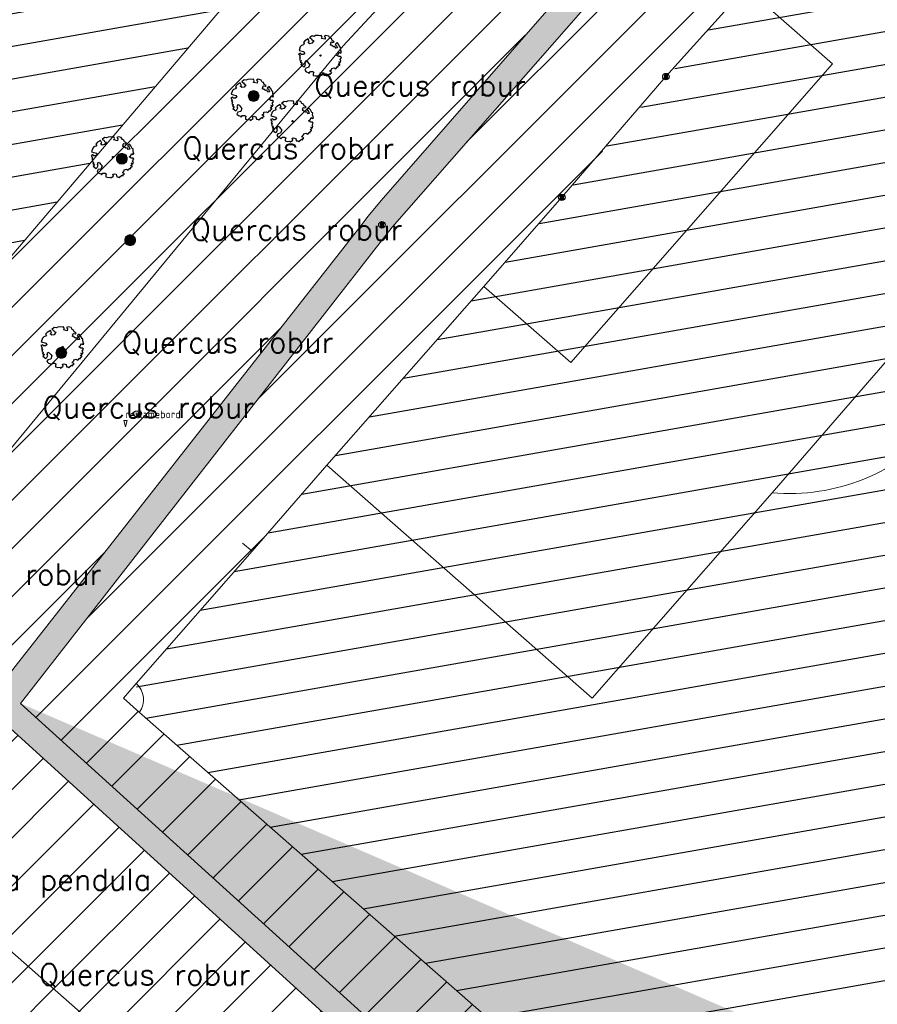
# Model space of a CAD drawing. Header units: metres. Extents: x 102852 to 106916, y 385458 to 392749.
# Tile 17 of 59: x 104801 to 104841, y 388107 to 388153. Entities that reach past the tile are written whole.
import ezdxf
from ezdxf.enums import TextEntityAlignment as Align

# ---------------------------------------------------------------- set-up
doc = ezdxf.new("R2010")
doc.units = ezdxf.units.M
for name, color, linetype, lineweight in [('0-BEPLANTING', 14, 'Continuous', 30), ('0-GRAS OM SPORTVELDEN', 2, 'Continuous', 30), ('0-GRAS SPORTVELDEN', 3, 'Continuous', 30), ('0-VERHARDING', 5, 'Continuous', 30), ('B-WE-GR-BOOM-S', 90, 'Continuous', 30), ('B-WE-GR-GROND-S', 32, 'Continuous', 30), ('B-WE-GR-STRUIK-G', 90, 'Continuous', 13), ('B-WE-GW-TALUD_KRUIN-G', 70, 'Continuous', 13), ('B-WE-GW-TALUD_TEEN-G', 92, 'Continuous', 13), ('B-WE-IE-MEUBILAIR_WEGMEUBILAIR-S', 7, 'Continuous', 30), ('B-WE-KL-WATER_BRANDLEIDING_BRANDHYDRANT-S', 150, 'Continuous', 30), ('B-WE-VH-KANTVERHARDING-G', 60, 'Continuous', 13), ('B-WE-VW-MARKERING_LANGS_STREEP_DOORGETROKKEN-G', 7, 'Continuous', 13), ('Bomen', 84, 'Continuous', 0), ('Boomsoort', 10, 'Continuous', 0), ('X-XX-AL-TEKST_ALGEMEEN-T', 1, 'Continuous', 13)]:
    doc.layers.add(name, color=color, linetype=linetype, lineweight=lineweight)
doc.styles.add('NLCS-ISO', font='NLCS-ISO.ttf')
doc.styles.add('NLCS-ISO-M200-T25', font='NLCS-ISO.ttf', dxfattribs={"height": 0.5})
doc.styles.add('Style-txt', font='txt.shx')
pattern_1 = [(45, (0, 0), (-1.122532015, 1.122532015), [])]

# ---------------------------------------------------------------- blocks, each defined once
blk = doc.blocks.new('SIE-WEG_PAAL_VAST_7')
blk.add_hatch(color=256).paths.add_polyline_path([(-0.37, -0.37), (-0.37, 0.37), (0.37, 0.37), (0.37, -0.37)])
blk.add_circle((0, 0), 0.75)
blk.add_3dface([(0.37, 0.37), (-0.37, 0.37), (-0.37, -0.37), (0.37, -0.37)])
at = {"style": 'NLCS-ISO'}
blk.add_attdef('TYPE', (0, 0), '', height=1.75, dxfattribs=at)
blk = doc.blocks.new('SGR-BOOM_06_10')
at = {"linetype": 'Continuous', "flags": 128}
blk.add_lwpolyline([(2.7, 3.52), (2.53, 3.94), (2.2, 4.06), (1.94, 4.52), (1.27, 4.69), (0.86, 4.52), (1.11, 4.27), (1.06, 3.81), (0.23, 3.98), (0.35, 4.32), (0.18, 4.69), (-0.15, 4.61), (-0.49, 4.69), (-1.15, 4.65), (-1.49, 4.48), (-1.95, 4.57), (-2.54, 4.11), (-2.12, 3.9), (-1.99, 3.64), (-1.58, 3.44), (-1.99, 2.89), (-2.54, 2.77), (-2.92, 3.1), (-2.62, 3.22), (-2.87, 3.86), (-3.63, 3.43), (-4, 3.02), (-3.79, 2.85), (-4, 2.51), (-4.42, 2.35), (-4.72, 2.05), (-5.01, 1.21), (-3.88, 0.92), (-3.71, 0.54), (-4, 0.29), (-4.51, 0.29), (-4.6, 0.56), (-5.09, 0.38), (-4.76, -0.17), (-4.93, -0.38), (-4.72, -0.54), (-4.88, -1.01), (-4.53, -1.18), (-4.72, -1.55), (-4.42, -1.59), (-4.29, -1.71), (-4.62, -2.11), (-3.92, -2.68), (-3.67, -2.43), (-3.46, -1.97), (-3.63, -1.76), (-3.42, -1.17), (-3.12, -1.34), (-2.79, -1.76), (-2.5, -2.01), (-2.79, -2.81), (-3.42, -2.93), (-3.67, -3.39), (-3.33, -3.77), (-2.83, -3.9), (-2.77, -4.02), (-2.71, -4.15), (-2.33, -3.73), (-1.83, -3.73), (-1.57, -3.9), (-1.7, -4.27), (-1.7, -4.61), (-1.15, -4.74), (-0.61, -4.69), (-0.49, -4.94), (-0.23, -4.65), (0.1, -4.48), (-0.06, -4.01), (0.27, -3.9), (0.77, -4.02), (0.86, -4.61), (1.15, -4.57), (1.44, -4.74), (2.07, -4.23), (2.37, -4.36), (2.32, -4.15), (2.66, -3.98), (2.41, -3.73), (2.11, -3.64), (2.57, -3.23), (2.62, -2.98), (3.16, -2.85), (3.54, -3.06), (3.79, -2.81), (3.77, -2.63), (4.12, -2.63), (4.12, -2.39), (4.46, -2.26), (4.46, -2.05), (4.08, -2.05), (4.54, -1.59), (4.25, -1.42), (4.63, -1.55), (4.75, -1.26), (4.54, -0.92), (4.84, -0.46), (4.67, -0.25), (4.25, -0.25), (3.75, 0.08), (4.08, 0.29), (4.38, 0.84), (4.54, 0.59), (4.88, 0.71), (4.67, 1.43), (4.71, 1.89), (4.5, 1.97), (4.16, 2.64), (3.83, 3.01), (3.37, 2.6), (3.66, 2.43), (3.91, 1.8), (3.54, 1.72), (3.33, 2.14), (2.99, 2.05), (2.66, 2.31), (2.24, 2.51), (2.45, 2.68), (2.32, 2.93), (2.53, 3.18), (2.87, 3.06), (3.16, 3.23)], close=True, dxfattribs=at)
blk.add_circle((0, 0), 0.15)
at = {"style": 'NLCS-ISO-M200-T25'}
blk.add_attdef('TYPE', (0, 0), '', height=1.8, dxfattribs=at)
blk = doc.blocks.new('SKL-WATER_BRANDHYDRANT-SO')
blk.add_ellipse((0, 0), major_axis=(-1.02, 0), ratio=0.685994)
at = {"style": 'NLCS-ISO'}
blk.add_text('BR', height=0.562, dxfattribs=at).set_placement((-0.42, -0.22))
blk = doc.blocks.new('opmerking')
at = {"layer": 'X-XX-AL-TEKST_ALGEMEEN-T'}
for p, q in [((-0.37, 1.5), (0, 0)), ((0.37, 1.5), (-0.37, 1.5)), ((0.37, 1.5), (0, 0))]:
    blk.add_line(p, q, dxfattribs=at)
blk = doc.blocks.new('opmerkingen_5')
at = {"layer": 'B-WE-GR-GROND-S'}
blk.add_blockref('opmerking', (0, 0), dxfattribs=at)
at = {"layer": 'X-XX-AL-TEKST_ALGEMEEN-T', "color": 7, "style": 'NLCS-ISO-M200-T25'}
blk.add_attdef('OPMERKINGEN', (0, 0), '', height=1.8, dxfattribs=at)
blk = doc.blocks.new('MPOLYGON_226')
at = {"layer": 'Bomen', "flags": 128}
for points in [[(104811.892, 388149.082), (104811.887, 388149.033), (104812.387, 388149.033)], [(104811.887, 388149.033), (104811.892, 388148.985), (104812.382, 388148.985)], [(104811.887, 388149.033), (104812.387, 388149.033), (104812.382, 388148.985)], [(104811.906, 388149.129), (104811.892, 388149.082), (104812.382, 388149.082)], [(104811.892, 388149.082), (104812.382, 388149.082), (104812.387, 388149.033)], [(104811.892, 388148.985), (104811.906, 388148.938), (104812.368, 388148.938)], [(104811.892, 388148.985), (104812.382, 388148.985), (104812.368, 388148.938)], [(104811.929, 388149.172), (104811.906, 388149.129), (104812.368, 388149.129)], [(104811.906, 388149.129), (104812.368, 388149.129), (104812.382, 388149.082)], [(104811.906, 388148.938), (104811.929, 388148.895), (104812.345, 388148.895)], [(104811.906, 388148.938), (104812.368, 388148.938), (104812.345, 388148.895)], [(104811.96, 388149.21), (104811.929, 388149.172), (104812.345, 388149.172)], [(104811.929, 388149.172), (104812.345, 388149.172), (104812.368, 388149.129)], [(104811.929, 388148.895), (104811.96, 388148.857), (104812.314, 388148.857)], [(104811.929, 388148.895), (104812.345, 388148.895), (104812.314, 388148.857)], [(104811.998, 388149.241), (104811.96, 388149.21), (104812.314, 388149.21)], [(104811.96, 388149.21), (104812.314, 388149.21), (104812.345, 388149.172)], [(104811.96, 388148.857), (104811.998, 388148.826), (104812.276, 388148.826)], [(104811.96, 388148.857), (104812.314, 388148.857), (104812.276, 388148.826)], [(104812.041, 388149.264), (104811.998, 388149.241), (104812.276, 388149.241)], [(104811.998, 388149.241), (104812.276, 388149.241), (104812.314, 388149.21)], [(104812.088, 388149.279), (104812.041, 388149.264), (104812.233, 388149.264)], [(104812.041, 388149.264), (104812.233, 388149.264), (104812.276, 388149.241)], [(104812.137, 388149.283), (104812.088, 388149.279), (104812.186, 388149.279)], [(104812.088, 388149.279), (104812.186, 388149.279), (104812.233, 388149.264)], [(104811.998, 388148.826), (104812.041, 388148.802), (104812.233, 388148.802)], [(104811.998, 388148.826), (104812.276, 388148.826), (104812.233, 388148.802)], [(104812.041, 388148.802), (104812.088, 388148.788), (104812.186, 388148.788)], [(104812.041, 388148.802), (104812.233, 388148.802), (104812.186, 388148.788)], [(104812.088, 388148.788), (104812.186, 388148.788), (104812.137, 388148.783)]]:
    blk.add_lwpolyline(points, close=True, dxfattribs=at)
at = {"layer": 'Bomen', "color": 74, "true_color": 0x55aa00, "flags": 128}
for points in [[(104811.887, 388149.033), (104811.892, 388149.082)], [(104811.892, 388148.985), (104811.887, 388149.033)], [(104811.892, 388149.082), (104811.906, 388149.129)], [(104811.906, 388148.938), (104811.892, 388148.985)], [(104811.906, 388149.129), (104811.929, 388149.172)], [(104811.929, 388148.895), (104811.906, 388148.938)], [(104811.929, 388149.172), (104811.96, 388149.21)], [(104811.96, 388148.857), (104811.929, 388148.895)], [(104811.96, 388149.21), (104811.998, 388149.241)], [(104811.998, 388148.826), (104811.96, 388148.857)], [(104811.998, 388149.241), (104812.041, 388149.264)], [(104812.041, 388149.264), (104812.088, 388149.279)], [(104812.088, 388149.279), (104812.137, 388149.283)], [(104812.137, 388149.283), (104812.186, 388149.279)], [(104812.186, 388149.279), (104812.233, 388149.264)], [(104812.233, 388149.264), (104812.276, 388149.241)], [(104812.276, 388149.241), (104812.314, 388149.21)], [(104812.314, 388148.857), (104812.276, 388148.826)], [(104812.314, 388149.21), (104812.345, 388149.172)], [(104812.345, 388148.895), (104812.314, 388148.857)], [(104812.345, 388149.172), (104812.368, 388149.129)], [(104812.368, 388148.938), (104812.345, 388148.895)], [(104812.368, 388149.129), (104812.382, 388149.082)], [(104812.382, 388148.985), (104812.368, 388148.938)], [(104812.382, 388149.082), (104812.387, 388149.033)], [(104812.387, 388149.033), (104812.382, 388148.985)], [(104812.041, 388148.802), (104811.998, 388148.826)], [(104812.088, 388148.788), (104812.041, 388148.802)], [(104812.137, 388148.783), (104812.088, 388148.788)], [(104812.186, 388148.788), (104812.137, 388148.783)], [(104812.233, 388148.802), (104812.186, 388148.788)], [(104812.276, 388148.826), (104812.233, 388148.802)]]:
    blk.add_lwpolyline(points, dxfattribs=at)
at = {"layer": 'Bomen'}
for points in [[(104811.892, 388149.082), (104811.887, 388149.033), (104812.387, 388149.033)], [(104811.906, 388149.129), (104811.892, 388149.082), (104812.382, 388149.082)], [(104811.892, 388149.082), (104812.382, 388149.082), (104812.387, 388149.033)], [(104811.929, 388149.172), (104811.906, 388149.129), (104812.368, 388149.129)], [(104811.906, 388149.129), (104812.368, 388149.129), (104812.382, 388149.082)], [(104811.96, 388149.21), (104811.929, 388149.172), (104812.345, 388149.172)], [(104811.929, 388149.172), (104812.345, 388149.172), (104812.368, 388149.129)], [(104811.998, 388149.241), (104811.96, 388149.21), (104812.314, 388149.21)], [(104811.96, 388149.21), (104812.314, 388149.21), (104812.345, 388149.172)], [(104812.041, 388149.264), (104811.998, 388149.241), (104812.276, 388149.241)], [(104811.998, 388149.241), (104812.276, 388149.241), (104812.314, 388149.21)], [(104812.088, 388149.279), (104812.041, 388149.264), (104812.233, 388149.264)], [(104812.041, 388149.264), (104812.233, 388149.264), (104812.276, 388149.241)], [(104812.137, 388149.283), (104812.088, 388149.279), (104812.186, 388149.279)], [(104812.088, 388149.279), (104812.186, 388149.279), (104812.233, 388149.264)]]:
    blk.add_solid(points, dxfattribs=at)
at = {"layer": 'Bomen', "extrusion": (0, 0, -1)}
for points in [[(-104811.887, 388149.033), (-104811.892, 388148.985), (-104812.382, 388148.985)], [(-104811.887, 388149.033), (-104812.387, 388149.033), (-104812.382, 388148.985)], [(-104811.892, 388148.985), (-104811.906, 388148.938), (-104812.368, 388148.938)], [(-104811.892, 388148.985), (-104812.382, 388148.985), (-104812.368, 388148.938)], [(-104811.906, 388148.938), (-104811.929, 388148.895), (-104812.345, 388148.895)], [(-104811.906, 388148.938), (-104812.368, 388148.938), (-104812.345, 388148.895)], [(-104811.929, 388148.895), (-104811.96, 388148.857), (-104812.314, 388148.857)], [(-104811.929, 388148.895), (-104812.345, 388148.895), (-104812.314, 388148.857)], [(-104811.96, 388148.857), (-104811.998, 388148.826), (-104812.276, 388148.826)], [(-104811.96, 388148.857), (-104812.314, 388148.857), (-104812.276, 388148.826)], [(-104811.998, 388148.826), (-104812.041, 388148.802), (-104812.233, 388148.802)], [(-104811.998, 388148.826), (-104812.276, 388148.826), (-104812.233, 388148.802)], [(-104812.041, 388148.802), (-104812.088, 388148.788), (-104812.186, 388148.788)], [(-104812.041, 388148.802), (-104812.233, 388148.802), (-104812.186, 388148.788)], [(-104812.088, 388148.788), (-104812.186, 388148.788), (-104812.137, 388148.783)]]:
    blk.add_solid(points, dxfattribs=at)
blk = doc.blocks.new('MPOLYGON_280')
at = {"layer": 'Bomen', "flags": 128}
for points in [[(104802.944, 388137.122), (104802.939, 388137.074), (104803.439, 388137.074)], [(104802.939, 388137.074), (104802.944, 388137.025), (104803.434, 388137.025)], [(104802.939, 388137.074), (104803.439, 388137.074), (104803.434, 388137.025)], [(104802.958, 388137.169), (104802.944, 388137.122), (104803.434, 388137.122)], [(104802.944, 388137.122), (104803.434, 388137.122), (104803.439, 388137.074)], [(104802.944, 388137.025), (104802.958, 388136.978), (104803.42, 388136.978)], [(104802.944, 388137.025), (104803.434, 388137.025), (104803.42, 388136.978)], [(104802.981, 388137.212), (104802.958, 388137.169), (104803.42, 388137.169)], [(104802.958, 388137.169), (104803.42, 388137.169), (104803.434, 388137.122)], [(104802.958, 388136.978), (104802.981, 388136.935), (104803.397, 388136.935)], [(104802.958, 388136.978), (104803.42, 388136.978), (104803.397, 388136.935)], [(104803.012, 388137.25), (104802.981, 388137.212), (104803.397, 388137.212)], [(104802.981, 388137.212), (104803.397, 388137.212), (104803.42, 388137.169)], [(104802.981, 388136.935), (104803.012, 388136.897), (104803.366, 388136.897)], [(104802.981, 388136.935), (104803.397, 388136.935), (104803.366, 388136.897)], [(104803.05, 388137.281), (104803.012, 388137.25), (104803.366, 388137.25)], [(104803.012, 388137.25), (104803.366, 388137.25), (104803.397, 388137.212)], [(104803.093, 388137.305), (104803.05, 388137.281), (104803.328, 388137.281)], [(104803.05, 388137.281), (104803.328, 388137.281), (104803.366, 388137.25)], [(104803.14, 388137.319), (104803.093, 388137.305), (104803.285, 388137.305)], [(104803.093, 388137.305), (104803.285, 388137.305), (104803.328, 388137.281)], [(104803.189, 388137.324), (104803.14, 388137.319), (104803.238, 388137.319)], [(104803.14, 388137.319), (104803.238, 388137.319), (104803.285, 388137.305)], [(104803.012, 388136.897), (104803.05, 388136.866), (104803.328, 388136.866)], [(104803.012, 388136.897), (104803.366, 388136.897), (104803.328, 388136.866)], [(104803.05, 388136.866), (104803.093, 388136.843), (104803.285, 388136.843)], [(104803.05, 388136.866), (104803.328, 388136.866), (104803.285, 388136.843)], [(104803.093, 388136.843), (104803.14, 388136.828), (104803.238, 388136.828)], [(104803.093, 388136.843), (104803.285, 388136.843), (104803.238, 388136.828)], [(104803.14, 388136.828), (104803.238, 388136.828), (104803.189, 388136.824)]]:
    blk.add_lwpolyline(points, close=True, dxfattribs=at)
at = {"layer": 'Bomen', "color": 74, "true_color": 0x55aa00, "flags": 128}
for points in [[(104802.939, 388137.074), (104802.944, 388137.122)], [(104802.944, 388137.025), (104802.939, 388137.074)], [(104802.944, 388137.122), (104802.958, 388137.169)], [(104802.958, 388136.978), (104802.944, 388137.025)], [(104802.958, 388137.169), (104802.981, 388137.212)], [(104802.981, 388136.935), (104802.958, 388136.978)], [(104802.981, 388137.212), (104803.012, 388137.25)], [(104803.012, 388136.897), (104802.981, 388136.935)], [(104803.012, 388137.25), (104803.05, 388137.281)], [(104803.05, 388137.281), (104803.093, 388137.305)], [(104803.093, 388137.305), (104803.14, 388137.319)], [(104803.14, 388137.319), (104803.189, 388137.324)], [(104803.189, 388137.324), (104803.238, 388137.319)], [(104803.238, 388137.319), (104803.285, 388137.305)], [(104803.285, 388137.305), (104803.328, 388137.281)], [(104803.328, 388137.281), (104803.366, 388137.25)], [(104803.366, 388137.25), (104803.397, 388137.212)], [(104803.397, 388136.935), (104803.366, 388136.897)], [(104803.397, 388137.212), (104803.42, 388137.169)], [(104803.42, 388136.978), (104803.397, 388136.935)], [(104803.42, 388137.169), (104803.434, 388137.122)], [(104803.434, 388137.025), (104803.42, 388136.978)], [(104803.434, 388137.122), (104803.439, 388137.074)], [(104803.439, 388137.074), (104803.434, 388137.025)], [(104803.05, 388136.866), (104803.012, 388136.897)], [(104803.093, 388136.843), (104803.05, 388136.866)], [(104803.14, 388136.828), (104803.093, 388136.843)], [(104803.189, 388136.824), (104803.14, 388136.828)], [(104803.238, 388136.828), (104803.189, 388136.824)], [(104803.285, 388136.843), (104803.238, 388136.828)], [(104803.328, 388136.866), (104803.285, 388136.843)], [(104803.366, 388136.897), (104803.328, 388136.866)]]:
    blk.add_lwpolyline(points, dxfattribs=at)
at = {"layer": 'Bomen'}
for points in [[(104802.944, 388137.122), (104802.939, 388137.074), (104803.439, 388137.074)], [(104802.958, 388137.169), (104802.944, 388137.122), (104803.434, 388137.122)], [(104802.944, 388137.122), (104803.434, 388137.122), (104803.439, 388137.074)], [(104802.981, 388137.212), (104802.958, 388137.169), (104803.42, 388137.169)], [(104802.958, 388137.169), (104803.42, 388137.169), (104803.434, 388137.122)], [(104803.012, 388137.25), (104802.981, 388137.212), (104803.397, 388137.212)], [(104802.981, 388137.212), (104803.397, 388137.212), (104803.42, 388137.169)], [(104803.05, 388137.281), (104803.012, 388137.25), (104803.366, 388137.25)], [(104803.012, 388137.25), (104803.366, 388137.25), (104803.397, 388137.212)], [(104803.093, 388137.305), (104803.05, 388137.281), (104803.328, 388137.281)], [(104803.05, 388137.281), (104803.328, 388137.281), (104803.366, 388137.25)], [(104803.14, 388137.319), (104803.093, 388137.305), (104803.285, 388137.305)], [(104803.093, 388137.305), (104803.285, 388137.305), (104803.328, 388137.281)], [(104803.189, 388137.324), (104803.14, 388137.319), (104803.238, 388137.319)], [(104803.14, 388137.319), (104803.238, 388137.319), (104803.285, 388137.305)]]:
    blk.add_solid(points, dxfattribs=at)
at = {"layer": 'Bomen', "extrusion": (0, 0, -1)}
for points in [[(-104802.939, 388137.074), (-104802.944, 388137.025), (-104803.434, 388137.025)], [(-104802.939, 388137.074), (-104803.439, 388137.074), (-104803.434, 388137.025)], [(-104802.944, 388137.025), (-104802.958, 388136.978), (-104803.42, 388136.978)], [(-104802.944, 388137.025), (-104803.434, 388137.025), (-104803.42, 388136.978)], [(-104802.958, 388136.978), (-104802.981, 388136.935), (-104803.397, 388136.935)], [(-104802.958, 388136.978), (-104803.42, 388136.978), (-104803.397, 388136.935)], [(-104802.981, 388136.935), (-104803.012, 388136.897), (-104803.366, 388136.897)], [(-104802.981, 388136.935), (-104803.397, 388136.935), (-104803.366, 388136.897)], [(-104803.012, 388136.897), (-104803.05, 388136.866), (-104803.328, 388136.866)], [(-104803.012, 388136.897), (-104803.366, 388136.897), (-104803.328, 388136.866)], [(-104803.05, 388136.866), (-104803.093, 388136.843), (-104803.285, 388136.843)], [(-104803.05, 388136.866), (-104803.328, 388136.866), (-104803.285, 388136.843)], [(-104803.093, 388136.843), (-104803.14, 388136.828), (-104803.238, 388136.828)], [(-104803.093, 388136.843), (-104803.285, 388136.843), (-104803.238, 388136.828)], [(-104803.14, 388136.828), (-104803.238, 388136.828), (-104803.189, 388136.824)]]:
    blk.add_solid(points, dxfattribs=at)
blk = doc.blocks.new('MPOLYGON_281')
at = {"layer": 'Bomen', "flags": 128}
for points in [[(104805.762, 388146.162), (104805.757, 388146.113), (104806.257, 388146.113)], [(104805.757, 388146.113), (104805.762, 388146.065), (104806.252, 388146.065)], [(104805.757, 388146.113), (104806.257, 388146.113), (104806.252, 388146.065)], [(104805.776, 388146.209), (104805.762, 388146.162), (104806.252, 388146.162)], [(104805.762, 388146.162), (104806.252, 388146.162), (104806.257, 388146.113)], [(104805.799, 388146.252), (104805.776, 388146.209), (104806.238, 388146.209)], [(104805.776, 388146.209), (104806.238, 388146.209), (104806.252, 388146.162)], [(104805.83, 388146.29), (104805.799, 388146.252), (104806.215, 388146.252)], [(104805.799, 388146.252), (104806.215, 388146.252), (104806.238, 388146.209)], [(104805.868, 388146.321), (104805.83, 388146.29), (104806.184, 388146.29)], [(104805.83, 388146.29), (104806.184, 388146.29), (104806.215, 388146.252)], [(104805.911, 388146.344), (104805.868, 388146.321), (104806.146, 388146.321)], [(104805.868, 388146.321), (104806.146, 388146.321), (104806.184, 388146.29)], [(104805.958, 388146.359), (104805.911, 388146.344), (104806.103, 388146.344)], [(104805.911, 388146.344), (104806.103, 388146.344), (104806.146, 388146.321)], [(104806.007, 388146.363), (104805.958, 388146.359), (104806.056, 388146.359)], [(104805.958, 388146.359), (104806.056, 388146.359), (104806.103, 388146.344)], [(104805.762, 388146.065), (104805.776, 388146.018), (104806.238, 388146.018)], [(104805.762, 388146.065), (104806.252, 388146.065), (104806.238, 388146.018)], [(104805.776, 388146.018), (104805.799, 388145.975), (104806.215, 388145.975)], [(104805.776, 388146.018), (104806.238, 388146.018), (104806.215, 388145.975)], [(104805.799, 388145.975), (104805.83, 388145.937), (104806.184, 388145.937)], [(104805.799, 388145.975), (104806.215, 388145.975), (104806.184, 388145.937)], [(104805.83, 388145.937), (104805.868, 388145.906), (104806.146, 388145.906)], [(104805.83, 388145.937), (104806.184, 388145.937), (104806.146, 388145.906)], [(104805.868, 388145.906), (104805.911, 388145.882), (104806.103, 388145.882)], [(104805.868, 388145.906), (104806.146, 388145.906), (104806.103, 388145.882)], [(104805.911, 388145.882), (104805.958, 388145.868), (104806.056, 388145.868)], [(104805.911, 388145.882), (104806.103, 388145.882), (104806.056, 388145.868)], [(104805.958, 388145.868), (104806.056, 388145.868), (104806.007, 388145.863)]]:
    blk.add_lwpolyline(points, close=True, dxfattribs=at)
at = {"layer": 'Bomen', "color": 74, "true_color": 0x55aa00, "flags": 128}
for points in [[(104805.757, 388146.113), (104805.762, 388146.162)], [(104805.762, 388146.065), (104805.757, 388146.113)], [(104805.762, 388146.162), (104805.776, 388146.209)], [(104805.776, 388146.209), (104805.799, 388146.252)], [(104805.799, 388146.252), (104805.83, 388146.29)], [(104805.83, 388146.29), (104805.868, 388146.321)], [(104805.868, 388146.321), (104805.911, 388146.344)], [(104805.911, 388146.344), (104805.958, 388146.359)], [(104805.958, 388146.359), (104806.007, 388146.363)], [(104806.007, 388146.363), (104806.056, 388146.359)], [(104806.056, 388146.359), (104806.103, 388146.344)], [(104806.103, 388146.344), (104806.146, 388146.321)], [(104806.146, 388146.321), (104806.184, 388146.29)], [(104806.184, 388146.29), (104806.215, 388146.252)], [(104806.215, 388146.252), (104806.238, 388146.209)], [(104806.238, 388146.209), (104806.252, 388146.162)], [(104806.252, 388146.162), (104806.257, 388146.113)], [(104806.257, 388146.113), (104806.252, 388146.065)], [(104805.776, 388146.018), (104805.762, 388146.065)], [(104805.799, 388145.975), (104805.776, 388146.018)], [(104805.83, 388145.937), (104805.799, 388145.975)], [(104805.868, 388145.906), (104805.83, 388145.937)], [(104805.911, 388145.882), (104805.868, 388145.906)], [(104805.958, 388145.868), (104805.911, 388145.882)], [(104806.007, 388145.863), (104805.958, 388145.868)], [(104806.056, 388145.868), (104806.007, 388145.863)], [(104806.103, 388145.882), (104806.056, 388145.868)], [(104806.146, 388145.906), (104806.103, 388145.882)], [(104806.184, 388145.937), (104806.146, 388145.906)], [(104806.215, 388145.975), (104806.184, 388145.937)], [(104806.238, 388146.018), (104806.215, 388145.975)], [(104806.252, 388146.065), (104806.238, 388146.018)]]:
    blk.add_lwpolyline(points, dxfattribs=at)
at = {"layer": 'Bomen'}
for points in [[(104805.762, 388146.162), (104805.757, 388146.113), (104806.257, 388146.113)], [(104805.776, 388146.209), (104805.762, 388146.162), (104806.252, 388146.162)], [(104805.762, 388146.162), (104806.252, 388146.162), (104806.257, 388146.113)], [(104805.799, 388146.252), (104805.776, 388146.209), (104806.238, 388146.209)], [(104805.776, 388146.209), (104806.238, 388146.209), (104806.252, 388146.162)], [(104805.83, 388146.29), (104805.799, 388146.252), (104806.215, 388146.252)], [(104805.799, 388146.252), (104806.215, 388146.252), (104806.238, 388146.209)], [(104805.868, 388146.321), (104805.83, 388146.29), (104806.184, 388146.29)], [(104805.83, 388146.29), (104806.184, 388146.29), (104806.215, 388146.252)], [(104805.911, 388146.344), (104805.868, 388146.321), (104806.146, 388146.321)], [(104805.868, 388146.321), (104806.146, 388146.321), (104806.184, 388146.29)], [(104805.958, 388146.359), (104805.911, 388146.344), (104806.103, 388146.344)], [(104805.911, 388146.344), (104806.103, 388146.344), (104806.146, 388146.321)], [(104806.007, 388146.363), (104805.958, 388146.359), (104806.056, 388146.359)], [(104805.958, 388146.359), (104806.056, 388146.359), (104806.103, 388146.344)]]:
    blk.add_solid(points, dxfattribs=at)
at = {"layer": 'Bomen', "extrusion": (0, 0, -1)}
for points in [[(-104805.757, 388146.113), (-104805.762, 388146.065), (-104806.252, 388146.065)], [(-104805.757, 388146.113), (-104806.257, 388146.113), (-104806.252, 388146.065)], [(-104805.762, 388146.065), (-104805.776, 388146.018), (-104806.238, 388146.018)], [(-104805.762, 388146.065), (-104806.252, 388146.065), (-104806.238, 388146.018)], [(-104805.776, 388146.018), (-104805.799, 388145.975), (-104806.215, 388145.975)], [(-104805.776, 388146.018), (-104806.238, 388146.018), (-104806.215, 388145.975)], [(-104805.799, 388145.975), (-104805.83, 388145.937), (-104806.184, 388145.937)], [(-104805.799, 388145.975), (-104806.215, 388145.975), (-104806.184, 388145.937)], [(-104805.83, 388145.937), (-104805.868, 388145.906), (-104806.146, 388145.906)], [(-104805.83, 388145.937), (-104806.184, 388145.937), (-104806.146, 388145.906)], [(-104805.868, 388145.906), (-104805.911, 388145.882), (-104806.103, 388145.882)], [(-104805.868, 388145.906), (-104806.146, 388145.906), (-104806.103, 388145.882)], [(-104805.911, 388145.882), (-104805.958, 388145.868), (-104806.056, 388145.868)], [(-104805.911, 388145.882), (-104806.103, 388145.882), (-104806.056, 388145.868)], [(-104805.958, 388145.868), (-104806.056, 388145.868), (-104806.007, 388145.863)]]:
    blk.add_solid(points, dxfattribs=at)
blk = doc.blocks.new('MPOLYGON_287')
at = {"layer": 'Bomen', "flags": 128}
for points in [[(104806.16, 388142.414), (104806.146, 388142.367), (104806.636, 388142.367)], [(104806.183, 388142.457), (104806.16, 388142.414), (104806.622, 388142.414)], [(104806.16, 388142.414), (104806.622, 388142.414), (104806.636, 388142.367)], [(104806.214, 388142.495), (104806.183, 388142.457), (104806.599, 388142.457)], [(104806.183, 388142.457), (104806.599, 388142.457), (104806.622, 388142.414)], [(104806.252, 388142.526), (104806.214, 388142.495), (104806.568, 388142.495)], [(104806.214, 388142.495), (104806.568, 388142.495), (104806.599, 388142.457)], [(104806.296, 388142.549), (104806.252, 388142.526), (104806.53, 388142.526)], [(104806.252, 388142.526), (104806.53, 388142.526), (104806.568, 388142.495)], [(104806.342, 388142.563), (104806.296, 388142.549), (104806.487, 388142.549)], [(104806.296, 388142.549), (104806.487, 388142.549), (104806.53, 388142.526)], [(104806.391, 388142.568), (104806.342, 388142.563), (104806.44, 388142.563)], [(104806.342, 388142.563), (104806.44, 388142.563), (104806.487, 388142.549)], [(104806.146, 388142.367), (104806.141, 388142.318), (104806.641, 388142.318)], [(104806.141, 388142.318), (104806.146, 388142.269), (104806.636, 388142.269)], [(104806.141, 388142.318), (104806.641, 388142.318), (104806.636, 388142.269)], [(104806.146, 388142.367), (104806.636, 388142.367), (104806.641, 388142.318)], [(104806.146, 388142.269), (104806.16, 388142.222), (104806.622, 388142.222)], [(104806.146, 388142.269), (104806.636, 388142.269), (104806.622, 388142.222)], [(104806.16, 388142.222), (104806.183, 388142.179), (104806.599, 388142.179)], [(104806.16, 388142.222), (104806.622, 388142.222), (104806.599, 388142.179)], [(104806.183, 388142.179), (104806.214, 388142.141), (104806.568, 388142.141)], [(104806.183, 388142.179), (104806.599, 388142.179), (104806.568, 388142.141)], [(104806.214, 388142.141), (104806.252, 388142.11), (104806.53, 388142.11)], [(104806.214, 388142.141), (104806.568, 388142.141), (104806.53, 388142.11)], [(104806.252, 388142.11), (104806.296, 388142.087), (104806.487, 388142.087)], [(104806.252, 388142.11), (104806.53, 388142.11), (104806.487, 388142.087)], [(104806.296, 388142.087), (104806.342, 388142.073), (104806.44, 388142.073)], [(104806.296, 388142.087), (104806.487, 388142.087), (104806.44, 388142.073)], [(104806.342, 388142.073), (104806.44, 388142.073), (104806.391, 388142.068)]]:
    blk.add_lwpolyline(points, close=True, dxfattribs=at)
at = {"layer": 'Bomen', "color": 74, "true_color": 0x55aa00, "flags": 128}
for points in [[(104806.146, 388142.367), (104806.16, 388142.414)], [(104806.16, 388142.414), (104806.183, 388142.457)], [(104806.183, 388142.457), (104806.214, 388142.495)], [(104806.214, 388142.495), (104806.252, 388142.526)], [(104806.252, 388142.526), (104806.296, 388142.549)], [(104806.296, 388142.549), (104806.342, 388142.563)], [(104806.342, 388142.563), (104806.391, 388142.568)], [(104806.391, 388142.568), (104806.44, 388142.563)], [(104806.44, 388142.563), (104806.487, 388142.549)], [(104806.487, 388142.549), (104806.53, 388142.526)], [(104806.53, 388142.526), (104806.568, 388142.495)], [(104806.568, 388142.495), (104806.599, 388142.457)], [(104806.599, 388142.457), (104806.622, 388142.414)], [(104806.622, 388142.414), (104806.636, 388142.367)], [(104806.141, 388142.318), (104806.146, 388142.367)], [(104806.146, 388142.269), (104806.141, 388142.318)], [(104806.16, 388142.222), (104806.146, 388142.269)], [(104806.183, 388142.179), (104806.16, 388142.222)], [(104806.214, 388142.141), (104806.183, 388142.179)], [(104806.252, 388142.11), (104806.214, 388142.141)], [(104806.296, 388142.087), (104806.252, 388142.11)], [(104806.342, 388142.073), (104806.296, 388142.087)], [(104806.391, 388142.068), (104806.342, 388142.073)], [(104806.44, 388142.073), (104806.391, 388142.068)], [(104806.487, 388142.087), (104806.44, 388142.073)], [(104806.53, 388142.11), (104806.487, 388142.087)], [(104806.568, 388142.141), (104806.53, 388142.11)], [(104806.599, 388142.179), (104806.568, 388142.141)], [(104806.622, 388142.222), (104806.599, 388142.179)], [(104806.636, 388142.269), (104806.622, 388142.222)], [(104806.636, 388142.367), (104806.641, 388142.318)], [(104806.641, 388142.318), (104806.636, 388142.269)]]:
    blk.add_lwpolyline(points, dxfattribs=at)
at = {"layer": 'Bomen'}
for points in [[(104806.16, 388142.414), (104806.146, 388142.367), (104806.636, 388142.367)], [(104806.183, 388142.457), (104806.16, 388142.414), (104806.622, 388142.414)], [(104806.16, 388142.414), (104806.622, 388142.414), (104806.636, 388142.367)], [(104806.214, 388142.495), (104806.183, 388142.457), (104806.599, 388142.457)], [(104806.183, 388142.457), (104806.599, 388142.457), (104806.622, 388142.414)], [(104806.252, 388142.526), (104806.214, 388142.495), (104806.568, 388142.495)], [(104806.214, 388142.495), (104806.568, 388142.495), (104806.599, 388142.457)], [(104806.296, 388142.549), (104806.252, 388142.526), (104806.53, 388142.526)], [(104806.252, 388142.526), (104806.53, 388142.526), (104806.568, 388142.495)], [(104806.342, 388142.563), (104806.296, 388142.549), (104806.487, 388142.549)], [(104806.296, 388142.549), (104806.487, 388142.549), (104806.53, 388142.526)], [(104806.391, 388142.568), (104806.342, 388142.563), (104806.44, 388142.563)], [(104806.342, 388142.563), (104806.44, 388142.563), (104806.487, 388142.549)], [(104806.146, 388142.367), (104806.141, 388142.318), (104806.641, 388142.318)], [(104806.146, 388142.367), (104806.636, 388142.367), (104806.641, 388142.318)]]:
    blk.add_solid(points, dxfattribs=at)
at = {"layer": 'Bomen', "extrusion": (0, 0, -1)}
for points in [[(-104806.141, 388142.318), (-104806.146, 388142.269), (-104806.636, 388142.269)], [(-104806.141, 388142.318), (-104806.641, 388142.318), (-104806.636, 388142.269)], [(-104806.146, 388142.269), (-104806.16, 388142.222), (-104806.622, 388142.222)], [(-104806.146, 388142.269), (-104806.636, 388142.269), (-104806.622, 388142.222)], [(-104806.16, 388142.222), (-104806.183, 388142.179), (-104806.599, 388142.179)], [(-104806.16, 388142.222), (-104806.622, 388142.222), (-104806.599, 388142.179)], [(-104806.183, 388142.179), (-104806.214, 388142.141), (-104806.568, 388142.141)], [(-104806.183, 388142.179), (-104806.599, 388142.179), (-104806.568, 388142.141)], [(-104806.214, 388142.141), (-104806.252, 388142.11), (-104806.53, 388142.11)], [(-104806.214, 388142.141), (-104806.568, 388142.141), (-104806.53, 388142.11)], [(-104806.252, 388142.11), (-104806.296, 388142.087), (-104806.487, 388142.087)], [(-104806.252, 388142.11), (-104806.53, 388142.11), (-104806.487, 388142.087)], [(-104806.296, 388142.087), (-104806.342, 388142.073), (-104806.44, 388142.073)], [(-104806.296, 388142.087), (-104806.487, 388142.087), (-104806.44, 388142.073)], [(-104806.342, 388142.073), (-104806.44, 388142.073), (-104806.391, 388142.068)]]:
    blk.add_solid(points, dxfattribs=at)

msp = doc.modelspace()

# ---------------------------------------------------------------- hatches: boundary and pattern name
at = {"layer": '0-BEPLANTING', "ltscale": 0.2}
h = msp.add_hatch(dxfattribs=at)
h.set_pattern_fill('ANSI31', color=256, scale=0.1, pattern_type=2)
h.set_pattern_definition(pattern_1)
h.paths.add_polyline_path([(104756.061, 388149.255), (104772.452, 388186.635), (104770.991, 388190.278), (104765.813, 388181.578), (104756.879, 388165.625), (104748.388, 388147.694), (104744.305, 388139.441), (104744.179, 388137.425), (104748.207, 388132.687), (104779.509, 388110.364), (104819.499, 388079.894), (104841.893, 388065.736), (104865.992, 388047.75), (104883.867, 388034.454), (104885.839, 388036.683), (104878.954, 388042.122), (104849.673, 388065.807), (104846.642, 388068.678), (104828.04, 388085.226), (104813.14, 388098.382), (104795.78, 388113.676), (104789.967, 388118.795), (104781.29, 388126.529), (104755.997, 388149.117)])
at = {"layer": '0-GRAS OM SPORTVELDEN', "ltscale": 0.2}
h = msp.add_hatch(dxfattribs=at)
h.set_pattern_fill('ANSI31', color=256, scale=0.1, pattern_type=2)
h.set_pattern_definition(pattern_1)
h.paths.add_polyline_path([(104830.276, 388158.165), (104830.837, 388158.815), (104831.556, 388159.56), (104851.214, 388179.951), (104851.94, 388181.447), (104849.457, 388183.647), (104854.763, 388189.635), (104854.763, 388189.635), (104851.769, 388192.287), (104899.436, 388246.086), (104896.676, 388250.244), (104894.541, 388247.654), (104868.79, 388218.169), (104844.226, 388192.198), (104830.706, 388175.165), (104812.751, 388155.589), (104785.14, 388123.098), (104789.967, 388118.795), (104795.78, 388113.676), (104813.14, 388098.382), (104828.04, 388085.226), (104831.057, 388088.925), (104830.749, 388089.255), (104832.308, 388090.944), (104799.613, 388120.671), (104817.083, 388142.934), (104817.463, 388143.444), (104818.076, 388144.171)])
h.paths.add_polyline_path([(104851.477, 388193.089), (104851.851, 388192.757), (104868.497, 388211.43), (104868.123, 388211.762)], flags=16)
h = msp.add_hatch(dxfattribs=at)
h.set_pattern_fill('ANSI31', color=256, scale=0.1, pattern_type=2)
h.set_pattern_definition(pattern_1)
h.paths.add_polyline_path([(104931.259, 388098.723), (104935.748, 388104.306), (104932.276, 388107.3), (104932.069, 388107.07), (104899.764, 388136.612), (104887.241, 388147.621), (104851.309, 388178.233), (104832.342, 388158.616), (104831.843, 388158.104), (104831.465, 388157.64), (104818.583, 388142.927), (104818.137, 388142.346), (104801.294, 388120.755), (104820.118, 388103.683), (104820.728, 388104.336), (104820.898, 388104.18), (104820.903, 388104.186), (104823.217, 388102.051), (104824.832, 388100.569), (104824.236, 388099.938), (104833.228, 388091.723), (104853.121, 388074.145), (104860.173, 388068.104), (104860.753, 388068.77), (104860.945, 388068.604), (104860.976, 388068.642), (104864.796, 388065.325), (104864.971, 388065.137), (104864.4, 388064.471), (104885.064, 388046.806), (104904.231, 388066.711), (104916.402, 388080.431), (104917.689, 388081.952), (104918.326, 388082.626), (104925.171, 388091.15)])
h.paths.add_polyline_path([(104806.075, 388121.001), (104806.819, 388120.336), (104845.325, 388086.549), (104884.168, 388052.437), (104884.811, 388051.88), (104885.4, 388052.565), (104890.793, 388058.687), (104894.195, 388062.567), (104901.478, 388070.823), (104905.206, 388074.986), (104913.735, 388084.735), (104921.046, 388093.028), (104924.381, 388096.816), (104930.475, 388103.675), (104930.435, 388103.69), (104929.758, 388104.285), (104891.006, 388138.374), (104852.304, 388172.559), (104851.659, 388173.104), (104851.125, 388172.472), (104845.725, 388166.308), (104842.248, 388162.329), (104835.038, 388154.084), (104822.848, 388140.165), (104815.55, 388131.844), (104812.07, 388127.846), (104806.675, 388121.69)], flags=16)
at = {"layer": '0-GRAS SPORTVELDEN'}
h = msp.add_hatch(dxfattribs=at)
h.set_pattern_fill('HATCH', color=256, scale=0.1, style=0, pattern_type=2)
h.set_pattern_definition([(10, (104855.1661, 388267.5408), (-0.260472, 1.477212), [])])
h.paths.add_polyline_path([(104897.532, 388253.754), (104861.969, 388284.54), (104859.776, 388286.427), (104832.147, 388254.814), (104808.222, 388227.561), (104772.452, 388186.635), (104756.052, 388149.067), (104785.14, 388123.098), (104812.751, 388155.589), (104830.706, 388175.165), (104844.226, 388192.198), (104868.79, 388218.169), (104896.676, 388250.244), (104897.116, 388251.288), (104897.555, 388252.332)])
h = msp.add_hatch(dxfattribs=at)
h.set_pattern_fill('HATCH', color=256, scale=0.1, style=0, pattern_type=2)
h.set_pattern_definition([(10, (104869.0532, 388141.6563), (-0.260472, 1.477212), [])])
h.paths.add_polyline_path([(104812.07, 388127.846), (104806.675, 388121.69), (104806.819, 388120.336), (104845.325, 388086.549), (104884.168, 388052.437), (104885.4, 388052.565), (104890.793, 388058.687), (104894.195, 388062.567), (104901.478, 388070.823), (104905.206, 388074.986), (104913.735, 388084.735), (104921.046, 388093.028), (104924.381, 388096.816), (104930.475, 388103.675), (104929.758, 388104.285), (104891.006, 388138.374), (104852.304, 388172.559), (104851.125, 388172.472), (104845.725, 388166.308), (104842.248, 388162.329), (104835.038, 388154.084), (104822.848, 388140.165), (104815.55, 388131.844)])
at = {"layer": '0-VERHARDING', "ltscale": 0.2, "true_color": 0x939598}
for points in [[(104851.214, 388179.951), (104831.556, 388159.56), (104830.837, 388158.815), (104830.276, 388158.165), (104818.076, 388144.171), (104817.463, 388143.444), (104817.083, 388142.934), (104799.613, 388120.671), (104801.294, 388120.755), (104818.137, 388142.346), (104818.583, 388142.927), (104831.465, 388157.64), (104832.342, 388158.616), (104851.309, 388178.233)], [(104851.214, 388179.951), (104831.556, 388159.56), (104830.837, 388158.815), (104830.276, 388158.165), (104818.076, 388144.171), (104817.463, 388143.444), (104817.083, 388142.934), (104799.613, 388120.671), (104801.294, 388120.755), (104818.137, 388142.346), (104818.583, 388142.927), (104831.465, 388157.64), (104832.342, 388158.616), (104851.309, 388178.233)], [(104799.613, 388120.671), (104817.083, 388142.934), (104817.463, 388143.444), (104818.076, 388144.171), (104830.276, 388158.165), (104830.837, 388158.815), (104831.556, 388159.56), (104851.214, 388179.951), (104851.309, 388178.233), (104832.342, 388158.616), (104831.465, 388157.64), (104818.583, 388142.927), (104818.137, 388142.346), (104801.294, 388120.755)]]:
    msp.add_hatch(color=252, dxfattribs=at).paths.add_polyline_path(points)
at = {"layer": '0-VERHARDING', "ltscale": 0.2, "true_color": 0x939598, "extrusion": (0, 0, -1)}
for points in [[(-104801.294, 388120.755), (-104820.118, 388103.683), (-104819.919, 388103.492), (-104824.012, 388099.72), (-104824.236, 388099.938), (-104833.228, 388091.723), (-104853.121, 388074.145), (-104860.173, 388068.104), (-104860.753, 388068.77), (-104860.945, 388068.604), (-104860.224, 388067.713), (-104864.007, 388064.457), (-104864.796, 388065.325), (-104864.971, 388065.137), (-104864.4, 388064.471), (-104885.064, 388046.806), (-104904.231, 388066.711), (-104916.402, 388080.431), (-104917.689, 388081.952), (-104918.326, 388082.626), (-104925.171, 388091.15), (-104931.259, 388098.723), (-104932.421, 388097.789), (-104932.87, 388097.41), (-104926.941, 388089.968), (-104920.571, 388082.015), (-104919.68, 388080.92), (-104918.597, 388079.693), (-104914.873, 388075.531), (-104916.036, 388074.542), (-104914.623, 388072.967), (-104916.591, 388071.175), (-104915.123, 388069.564), (-104914.73, 388069.922), (-104914.6, 388069.771), (-104914.6, 388069.771), (-104914.386, 388069.959), (-104913.997, 388069.543), (-104910.818, 388072.31), (-104905.283, 388066.064), (-104885.176, 388045.115), (-104863.629, 388063.558), (-104851.778, 388073.71), (-104850.172, 388071.884), (-104849.687, 388072.387), (-104849.659, 388072.377), (-104849.335, 388072.655), (-104848.942, 388072.16), (-104830.912, 388088.133), (-104831.362, 388088.628), (-104831.057, 388088.925), (-104830.749, 388089.255), (-104832.308, 388090.944), (-104799.613, 388120.671), (-104801.294, 388120.755), (-104910.348, 388073.607), (-104916.402, 388080.431), (-104915.455, 388075.036), (-104916.036, 388074.542), (-104908.051, 388069.187), (-104905.283, 388066.064), (-104818.929, 388103.109), (-104799.613, 388120.671)], [(-104885.176, 388045.115), (-104905.283, 388066.064), (-104910.818, 388072.31), (-104913.997, 388069.543), (-104914.386, 388069.959), (-104914.6, 388069.771), (-104914.73, 388069.922), (-104915.123, 388069.564), (-104916.591, 388071.175), (-104914.623, 388072.967), (-104916.036, 388074.542), (-104914.873, 388075.531), (-104918.597, 388079.693), (-104919.68, 388080.92), (-104920.571, 388082.015), (-104926.941, 388089.968), (-104932.87, 388097.41), (-104932.421, 388097.789), (-104931.259, 388098.723), (-104925.171, 388091.15), (-104918.326, 388082.626), (-104917.689, 388081.952), (-104916.402, 388080.431), (-104904.231, 388066.711), (-104885.064, 388046.806), (-104864.4, 388064.471), (-104864.971, 388065.137), (-104864.796, 388065.325), (-104864.007, 388064.457), (-104860.224, 388067.713), (-104860.945, 388068.604), (-104860.753, 388068.77), (-104860.173, 388068.104), (-104853.121, 388074.145), (-104833.228, 388091.723), (-104824.236, 388099.938), (-104824.012, 388099.72), (-104819.919, 388103.492), (-104820.118, 388103.683), (-104801.294, 388120.755), (-104799.613, 388120.671), (-104832.308, 388090.944), (-104830.749, 388089.255), (-104831.057, 388088.925), (-104831.362, 388088.628), (-104830.912, 388088.133), (-104848.942, 388072.16), (-104849.335, 388072.655), (-104849.659, 388072.377), (-104849.687, 388072.387), (-104850.172, 388071.884), (-104851.778, 388073.71), (-104863.629, 388063.558)]]:
    msp.add_hatch(color=252, dxfattribs=at).paths.add_polyline_path(points)

# ---------------------------------------------------------------- linework, layer by layer
at = {"layer": 'B-WE-GR-STRUIK-G', "flags": 128}
msp.add_lwpolyline([(104885.839, 388036.683), (104878.954, 388042.122), (104849.673, 388065.807), (104846.642, 388068.678), (104849.659, 388072.377), (104849.335, 388072.655), (104848.942, 388072.16), (104830.912, 388088.133), (104831.362, 388088.628), (104831.057, 388088.925), (104828.04, 388085.226), (104813.14, 388098.382), (104795.78, 388113.676), (104789.967, 388118.795), (104781.29, 388126.529), (104756.052, 388149.067)], dxfattribs=at)
at = {"layer": 'B-WE-GW-TALUD_KRUIN-G', "flags": 128}
msp.add_lwpolyline([(104864.378, 388288.418), (104901.656, 388254.672), (104902.474, 388252.41), (104901.565, 388250.221), (104899.502, 388247.739), (104897.591, 388245.491), (104871.042, 388215.448), (104848.03, 388189.195), (104834.436, 388170.927), (104816.299, 388151.372), (104789.656, 388119.073)], dxfattribs=at)
at = {"layer": 'B-WE-GW-TALUD_TEEN-G', "flags": 128}
msp.add_lwpolyline([(104861.969, 388284.54), (104897.532, 388253.754), (104897.555, 388252.332), (104896.676, 388250.244), (104894.541, 388247.654), (104868.79, 388218.169), (104844.226, 388192.198), (104830.706, 388175.165), (104812.751, 388155.589), (104785.14, 388123.098)], dxfattribs=at)
at = {"layer": 'B-WE-VH-KANTVERHARDING-G', "flags": 128}
for points in [[(104831.057, 388088.925), (104830.749, 388089.255), (104832.308, 388090.944), (104799.613, 388120.671), (104817.083, 388142.934), (104817.463, 388143.444), (104818.076, 388144.171), (104830.276, 388158.165), (104830.837, 388158.815), (104831.556, 388159.56), (104851.214, 388179.951), (104887.975, 388148.582), (104894.433, 388143.106), (104900.589, 388137.554), (104931.466, 388109.231), (104936.47, 388115.084), (104940.757, 388119.84)], [(104824.236, 388099.938), (104824.012, 388099.72), (104819.919, 388103.492), (104820.118, 388103.683), (104801.294, 388120.755), (104818.137, 388142.346), (104818.583, 388142.927), (104831.465, 388157.64), (104831.843, 388158.104), (104832.342, 388158.616), (104851.309, 388178.233)]]:
    msp.add_lwpolyline(points, dxfattribs=at)
at = {"layer": 'B-WE-VW-MARKERING_LANGS_STREEP_DOORGETROKKEN-G'}
msp.add_line((104812.07, 388127.846), (104811.618, 388128.223), dxfattribs=at)
at = {"layer": 'B-WE-VW-MARKERING_LANGS_STREEP_DOORGETROKKEN-G', "flags": 128}
for points in [[(104846.057, 388141.861), (104854.516, 388151.553), (104842.248, 388162.329), (104835.038, 388154.084), (104831.321, 388149.936), (104826.476, 388144.316), (104822.848, 388140.165), (104815.55, 388131.844), (104812.07, 388127.846), (104806.675, 388121.69), (104806.075, 388121.001), (104806.819, 388120.336), (104845.325, 388086.549), (104884.168, 388052.437, -0.419854), (104885.4, 388052.565), (104890.793, 388058.687), (104894.195, 388062.567), (104901.478, 388070.823)], [(104815.55, 388131.844), (104827.886, 388121), (104836.256, 388130.564), (104846.057, 388141.861, -0.511237), (104836.256, 388130.564)]]:
    msp.add_lwpolyline(points, format="xyb", dxfattribs=at)
msp.add_lwpolyline([(104822.848, 388140.165), (104826.894, 388136.633), (104839.075, 388150.524), (104835.038, 388154.084)], dxfattribs=at)
at = {"layer": 'B-WE-VW-MARKERING_LANGS_STREEP_DOORGETROKKEN-G'}
msp.add_arc((104806.005, 388120.934), 1.01, 323.6856, 48.4557, dxfattribs=at)

# ---------------------------------------------------------------- block references
at = {"layer": 'B-WE-GR-BOOM-S', "xscale": 0.2, "yscale": 0.2, "zscale": 0.2, "rotation": 360}
for p in [(104815.25, 388150.914), (104812.092, 388148.871), (104813.945, 388147.865), (104805.593, 388146.191), (104803.253, 388137.344)]:
    msp.add_blockref('SGR-BOOM_06_10', p, dxfattribs=at)
at = {"layer": 'B-WE-IE-MEUBILAIR_WEGMEUBILAIR-S', "xscale": 0.2, "yscale": 0.2, "zscale": 0.2, "rotation": 360}
for p in [(104831.321, 388149.936), (104826.476, 388144.316), (104818.108, 388143.036)]:
    msp.add_blockref('SIE-WEG_PAAL_VAST_7', p, dxfattribs=at)
at = {"layer": 'B-WE-KL-WATER_BRANDLEIDING_BRANDHYDRANT-S', "xscale": 0.2, "yscale": 0.2, "zscale": 0.2, "rotation": 360}
for p in [(104806.719, 388134.237), (104806.719, 388134.237, 0.134)]:
    msp.add_blockref('SKL-WATER_BRANDHYDRANT-SO', p, dxfattribs=at)
at = {"layer": 'Bomen', "rotation": 360}
for name in ['MPOLYGON_226', 'MPOLYGON_281', 'MPOLYGON_287', 'MPOLYGON_280']:
    msp.add_blockref(name, (0, 0, 0.134), dxfattribs=at)
at = {"layer": 'X-XX-AL-TEKST_ALGEMEEN-T'}
ref = msp.add_blockref('opmerkingen_5', (104806.178, 388133.633), dxfattribs=dict(at, xscale=0.2, yscale=0.2, zscale=0.2, rotation=360))
ref.add_attrib('OPMERKINGEN', 'reclamebord', (104806.178, 388134.033), dxfattribs={"color": 7, "height": 0.36, "style": 'NLCS-ISO-M200-T25'})

# ---------------------------------------------------------------- texts
at = {"layer": 'Boomsoort', "color": 7, "style": 'Style-txt'}
for s, p in [('Quercus robur', (104824.804, 388149.033, 0.134)), ('Quercus robur', (104818.674, 388146.113, 0.134)), ('Quercus robur', (104819.058, 388142.318, 0.134)), ('Quercus robur', (104815.856, 388137.074, 0.134)), ('Quercus robur', (104812.161, 388134.046, 0.134)), ('Quercus robur', (104805.056, 388126.276, 0.134)), ('Betula pendula', (104807.369, 388112.059, 0.134)), ('Quercus robur', (104811.995, 388107.64, 0.134))]:
    msp.add_text(s, height=1, dxfattribs=at).set_placement(p, align=Align.RIGHT)

doc.saveas('drawing.dxf')
